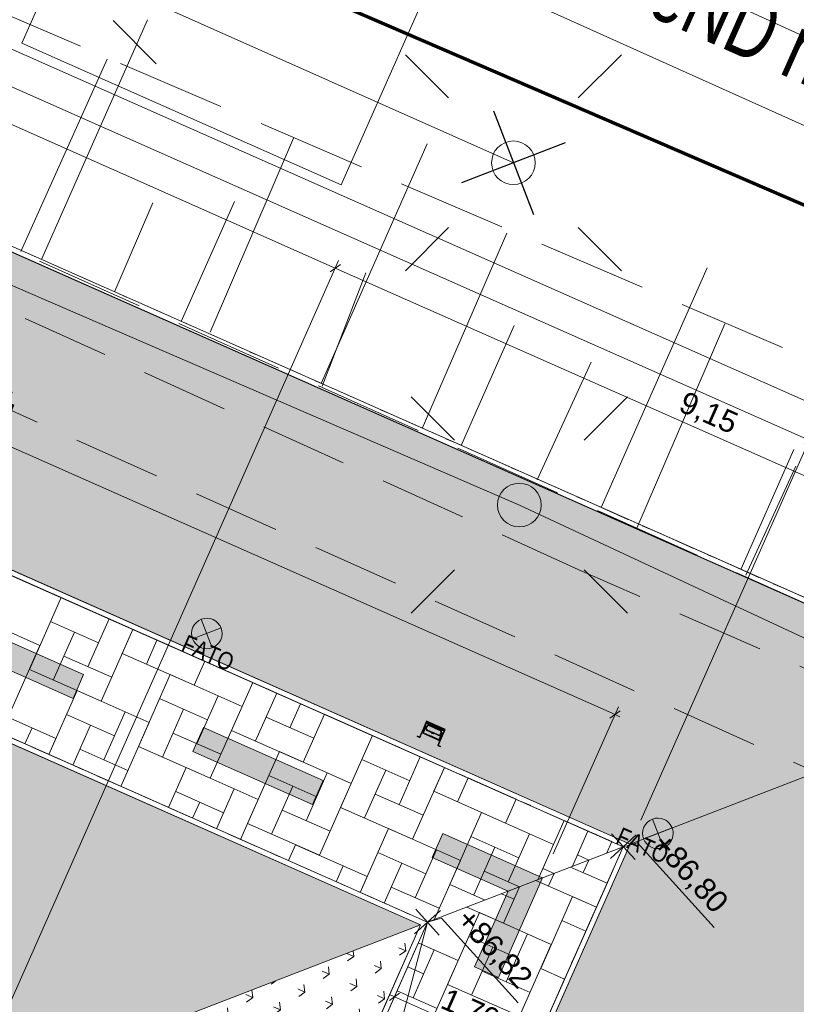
# Model space of a CAD drawing. Header units: metres. Extents: x -1013 to 1493497, y -5789518 to 1032.
# Tile 45 of 73: x 14 to 23, y 7 to 19. Entities that reach past the tile are written whole.
import ezdxf
from ezdxf.xclip import XClip

# ---------------------------------------------------------------- set-up
doc = ezdxf.new("R2010")
doc.units = ezdxf.units.M
doc.header["$MEASUREMENT"] = 0
doc.header["$XCLIPFRAME"] = 0
for name, pattern in [('2_BUBZ02', [1.75, 1.25, -0.5]), ('2_KTCR02', [1.5, 1, -0.5]), ('GUK', [2, 1.5, -0.5]), ('GUZ', [1, 0.5, -0.5]), ('Kropki i Kreski', [0.72, 0.36, -0.18, 0, -0.18])]:
    doc.linetypes.add(name, pattern=pattern)
for name, color, linetype in [('130-Z Teren', 7, 'Continuous'), ('700-L Mapa 1_100 dwg', 7, 'Continuous'), ('711-L Wymiary opisy', 7, 'Continuous'), ('724-L Tabliczki_ znaki', 7, 'Continuous')]:
    doc.layers.add(name, color=color, linetype=linetype)
for name, color, linetype, lineweight in [('130-Z Teren1', 7, 'Continuous', 13), ('130-Z Teren114', 113, 'Continuous', 25), ('130-Z Teren21', 37, 'Continuous', 5), ('130-Z Teren252', 70, 'Continuous', 13), ('130-Z Teren69', 41, 'Continuous', 13), ('130-Z Teren93', 254, 'Continuous', 13), ('130-Z Teren94', 9, 'Continuous', 13), ('310-W Oświetlenie1', 7, 'Continuous', 13), ('310-W Oświetlenie85', 1, 'Continuous', 25), ('450-K Belki21', 37, 'Continuous', 5), ('450-K Belki69', 41, 'Continuous', 13), ('703-L Płaszczyzny podejścia 2D3', 152, 'Continuous', 30), ('709-L Rzędne terenu25', 5, 'Continuous', 13), ('709-L Rzędne terenu85', 1, 'Continuous', 25), ('711-L Wymiary opisy1', 7, 'Continuous', 13), ('711-L Wymiary opisy85', 1, 'Continuous', 25), ('718-L Elementy do rozbiórki85', 1, 'Continuous', 25), ('720-L Oznakowanie lądowiska1', 7, 'Continuous', 13), ('720-L Oznakowanie lądowiska91', 255, 'Continuous', 13), ('720-L Oznakowanie lądowiska94', 9, 'Continuous', 13), ('798-L Zakres inwestycji9', 142, 'Continuous', 70), ('810-G Ogólne2', 4, 'Continuous', 20), ('ex_02_DXF_MZ_500_4_BUBZ_D_L_17', 9, 'Continuous', 18), ('ex_02_DXF_MZ_500_4_Dzialki7', 9, 'Continuous', 18), ('ex_02_DXF_MZ_500_4_Kontury3', 9, 'Continuous', 18), ('ex_02_DXF_MZ_500_4_KTCR_D_L_17', 9, 'Continuous', 18), ('ex_02_DXF_MZ_500_4_KTCR_E_T_17', 9, 'Continuous', 18), ('ex_02_DXF_MZ_500_4_SUPE_D_L_31', 9, 'Continuous', 18), ('ex_02_DXF_MZ_500_4_SUPE_E_T_31', 9, 'Continuous', 18), ('ex_02_DXF_MZ_500_4_SUPW_L_05', 9, 'Continuous', 18), ('ex_02_DXF_MZ_500_4_SUSM_D_T_07', 9, 'Continuous', 18), ('ex_02_DXF_MZ_500_4_SUSM_D_T_37', 9, 'Continuous', 18), ('ex_02_DXF_MZ_500_4_Uzytki3', 9, 'Continuous', 18)]:
    doc.layers.add(name, color=color, linetype=linetype, lineweight=lineweight)
doc.styles.add('STYL_AUTOMATYCZNY_2', font='arial.ttf')
doc.styles.add('STYL_AUTOMATYCZNY_3', font='ARIALN.TTF')
doc.styles.add('STYL_AUTOMATYCZNY_4', font='arial.ttf', dxfattribs={"width": 0.7})
doc.linetypes.add('Linia z krzyżyków', pattern='A,0,[1,88_A.L.03 Sytuacja 1_1001.Shx,S=0.015873,R=0,X=0,Y=0],-2,0', length=2)
doc.dimstyles.new('STYL_AUTOMATYCZNY__1', dxfattribs={"dimtxt": 0.25, "dimasz": 0.095, "dimexe": 0.18, "dimexo": 0.3, "dimgap": 0, "dimtad": 1, "dimzin": 0, "dimdsep": 46, "dimtxsty": 'STYL_AUTOMATYCZNY_2', "dimblk": 'ARROWHEAD_2', "dimblk1": 'ARROWHEAD_2', "dimblk2": 'ARROWHEAD_2', "dimcen": 0.09, "dimclrd": 7, "dimclre": 7, "dimclrt": 1, "dimazin": 0, "dimtfac": 1, "dimtdec": 4, "dimtmove": 0, "dimatfit": 3, "dimfxl": 1, "dimtolj": 1, "dimtzin": 0, "dimarcsym": 0})
doc.dimstyles.new('STYL_AUTOMATYCZNY__2', dxfattribs={"dimtxt": 0.35, "dimasz": 0.095, "dimexe": 0.18, "dimexo": 0.3, "dimgap": 0, "dimtad": 1, "dimzin": 0, "dimdsep": 46, "dimtxsty": 'STYL_AUTOMATYCZNY_2', "dimblk": 'ARROWHEAD_2', "dimblk1": 'ARROWHEAD_2', "dimblk2": 'ARROWHEAD_2', "dimcen": 0.09, "dimclrd": 7, "dimclre": 7, "dimclrt": 1, "dimazin": 0, "dimtfac": 1, "dimtdec": 4, "dimtmove": 0, "dimatfit": 3, "dimfxl": 1, "dimtolj": 1, "dimtzin": 0, "dimarcsym": 0})
picture_1 = doc.add_image_def('image1.png', size_in_pixel=(760, 548))

# ---------------------------------------------------------------- blocks, each defined once
blk = doc.blocks.new('*X1')
at = {"layer": '130-Z Teren93', "color": 254, "linetype": 'Continuous', "lineweight": 13}
for p, q in [((14.933, 11.847), (14.111, 12.212)), ((14.659, 11.969), (14.295, 11.146)), ((14.659, 11.969), (15.482, 11.604)), ((13.593, 11.785), (14.416, 11.42)), ((15.086, 11.452), (14.538, 11.695)), ((15.208, 11.726), (14.965, 11.177)), ((14.569, 11.025), (14.812, 11.573)), ((15.482, 11.604), (15.117, 10.781)), ((15.482, 11.604), (15.36, 11.33)), ((14.416, 11.42), (14.051, 10.598)), ((15.635, 11.208), (15.756, 11.483)), ((15.756, 11.483), (16.305, 11.24)), ((14.69, 11.299), (15.239, 11.056)), ((16.183, 10.965), (15.36, 11.33)), ((16.305, 11.24), (16.183, 10.965)), ((15.117, 10.781), (14.295, 11.146)), ((15.909, 11.087), (15.544, 10.264)), ((15.909, 11.087), (16.732, 10.722)), ((16.853, 10.997), (16.61, 10.448)), ((17.402, 10.754), (16.853, 10.997)), ((14.843, 10.903), (14.519, 10.172)), ((14.843, 10.903), (15.666, 10.538)), ((16.458, 10.844), (16.214, 10.295)), ((16.885, 10.327), (17.128, 10.875)), ((13.777, 10.719), (14.6, 10.354)), ((16.336, 10.57), (15.787, 10.813)), ((16.732, 10.722), (16.367, 9.899)), ((17.402, 10.754), (17.28, 10.479)), ((15.27, 10.386), (14.722, 10.629)), ((15.392, 10.66), (15.149, 10.111)), ((15.819, 10.143), (16.062, 10.691)), ((17.006, 10.601), (17.555, 10.358)), ((17.676, 10.632), (17.433, 10.083)), ((18.499, 10.267), (17.676, 10.632)), ((14.793, 10.05), (14.996, 10.507)), ((15.666, 10.538), (15.342, 9.807)), ((14.326, 10.476), (14.245, 10.293)), ((15.94, 10.417), (16.489, 10.174)), ((17.433, 10.083), (16.61, 10.448)), ((18.225, 10.389), (17.86, 9.566)), ((18.225, 10.389), (19.048, 10.024)), ((14.6, 10.354), (14.519, 10.172)), ((16.367, 9.899), (15.544, 10.264)), ((14.874, 10.233), (15.423, 9.99)), ((17.159, 10.205), (16.794, 9.382)), ((17.159, 10.205), (17.982, 9.84)), ((18.652, 9.872), (18.103, 10.115)), ((18.773, 10.146), (18.53, 9.597)), ((16.093, 10.021), (15.89, 9.564)), ((16.093, 10.021), (16.916, 9.656)), ((17.586, 9.688), (17.037, 9.931)), ((17.707, 9.962), (17.464, 9.413)), ((18.134, 9.445), (18.377, 9.993)), ((19.048, 10.024), (18.683, 9.201)), ((19.048, 10.024), (18.926, 9.75)), ((17.982, 9.84), (17.617, 9.018)), ((19.2, 9.628), (19.322, 9.903)), ((19.322, 9.903), (19.87, 9.66)), ((16.52, 9.504), (15.971, 9.747)), ((16.641, 9.778), (16.439, 9.321)), ((17.068, 9.261), (17.312, 9.809)), ((18.256, 9.719), (18.804, 9.476)), ((19.749, 9.385), (18.926, 9.75)), ((16.165, 9.442), (16.246, 9.625)), ((16.916, 9.656), (16.713, 9.199)), ((19.87, 9.66), (19.749, 9.385)), ((17.19, 9.535), (17.739, 9.292)), ((18.683, 9.201), (17.86, 9.566)), ((19.475, 9.507), (19.11, 8.684)), ((19.475, 9.507), (20.297, 9.142)), ((17.617, 9.018), (16.794, 9.382)), ((20.419, 9.417), (20.176, 8.868)), ((20.968, 9.174), (20.419, 9.417)), ((18.409, 9.323), (18.085, 8.592)), ((18.409, 9.323), (19.232, 8.958)), ((20.023, 9.264), (19.78, 8.715)), ((20.514, 8.891), (20.693, 9.295)), ((17.343, 9.139), (17.262, 8.956)), ((17.343, 9.139), (18.166, 8.774)), ((19.902, 8.99), (19.353, 9.233)), ((20.297, 9.142), (20.118, 8.738)), ((20.968, 9.174), (20.91, 9.044)), ((18.836, 8.806), (18.287, 9.049)), ((18.957, 9.08), (18.714, 8.531)), ((19.384, 8.563), (19.627, 9.111)), ((18.359, 8.47), (18.561, 8.927)), ((19.232, 8.958), (18.931, 8.28)), ((20.572, 9.021), (20.702, 8.963)), ((17.891, 8.896), (17.81, 8.713)), ((19.506, 8.837), (19.91, 8.658)), ((20.306, 8.81), (20.176, 8.868)), ((18.166, 8.774), (18.085, 8.592)), ((19.514, 8.505), (19.11, 8.684)), ((18.44, 8.653), (18.988, 8.41))]:
    blk.add_line(p, q, dxfattribs=at)
blk = doc.blocks.new('*X4')
at = {"layer": '130-Z Teren93', "color": 254, "linetype": 'Continuous', "lineweight": 13}
for p, q in [((20.638, 8.819), (20.702, 8.963)), ((20.306, 8.81), (20.242, 8.666)), ((20.912, 8.697), (20.493, 8.883)), ((20.79, 8.423), (20.097, 8.73)), ((19.846, 8.513), (19.702, 8.577)), ((19.91, 8.658), (19.724, 8.239)), ((20.152, 7.722), (20.516, 8.545)), ((20.79, 8.423), (20.516, 8.545)), ((19.086, 7.538), (19.45, 8.361)), ((19.724, 8.239), (19.306, 8.425)), ((20.273, 7.996), (19.45, 8.361)), ((20.395, 8.27), (20.669, 8.149)), ((19.207, 7.812), (18.75, 8.015)), ((19.329, 8.086), (19.877, 7.843)), ((19.756, 7.569), (19.999, 8.118)), ((18.69, 7.385), (18.933, 7.934)), ((19.603, 7.965), (19.36, 7.416)), ((20.273, 7.996), (19.908, 7.173)), ((19.207, 7.812), (18.843, 6.989)), ((18.628, 7.74), (18.811, 7.659)), ((20.03, 7.447), (19.481, 7.691)), ((20.426, 7.6), (20.152, 7.722)), ((18.964, 7.264), (18.507, 7.466)), ((19.908, 7.173), (19.086, 7.538))]:
    blk.add_line(p, q, dxfattribs=at)
blk = doc.blocks.new('*D6')
at = {"layer": '711-L Wymiary opisy1', "color": 7, "linetype": 'Continuous', "lineweight": 13}
for p, q in [((-4.674, 24.638), (-3.921, 26.336)), ((-3.901, 26.293), (-4.018, 26.208)), ((-4.015, 26.275), (-3.959, 26.25)), ((-3.959, 26.25), (26.485, 12.759)), ((25.771, 11.146), (26.523, 12.845)), ((26.427, 12.717), (26.544, 12.802)), ((26.485, 12.759), (26.541, 12.735))]:
    blk.add_line(p, q, dxfattribs=at)
at = {"layer": '711-L Wymiary opisy85', "color": 1, "lineweight": 25, "insert": (10.891, 19.724), "char_height": 0.25, "attachment_point": 7, "rotation": 336.1008, "style": 'STYL_AUTOMATYCZNY_2'}
blk.add_mtext('\\A1;{\\pql;\\fArial|b0|i0|c238|p0;\\W1.000000;33,30}', dxfattribs=at)
blk = doc.blocks.new('ARROWHEAD_2')
at = {"color": 0, "linetype": 'Continuous', "lineweight": 0}
for p, q in [((0, 0), (-1, 0)), ((-0.38, -0.66), (0.38, 0.66))]:
    blk.add_line(p, q, dxfattribs=at)
blk = doc.blocks.new('*D9')
at = {"layer": '711-L Wymiary opisy1', "color": 7, "linetype": 'Continuous', "lineweight": 13}
for p, q in [((-4.12, 25.888), (-1.02, 24.515)), ((-2.948, 20.165), (-0.982, 24.601)), ((-0.962, 24.557), (-1.079, 24.472)), ((-1.02, 24.515), (23.226, 13.771)), ((21.298, 9.421), (23.264, 13.857)), ((23.284, 13.813), (23.168, 13.728)), ((23.226, 13.771), (26.325, 12.398))]:
    blk.add_line(p, q, dxfattribs=at)
at = {"layer": '711-L Wymiary opisy85', "color": 1, "lineweight": 25, "insert": (10.731, 19.362), "char_height": 0.25, "attachment_point": 7, "rotation": 336.1008, "style": 'STYL_AUTOMATYCZNY_2'}
blk.add_mtext('\\A1;{\\pql;\\fArial|b0|i0|c238|p0;\\W1.000000;26,52}', dxfattribs=at)
blk = doc.blocks.new('*D10')
at = {"layer": '711-L Wymiary opisy1', "color": 7, "linetype": 'Continuous', "lineweight": 13}
for p, q in [((23.284, 13.813), (23.168, 13.728)), ((23.226, 13.771), (26.325, 12.398)), ((25.771, 11.146), (26.363, 12.483)), ((26.267, 12.355), (26.383, 12.44)), ((26.325, 12.398), (26.381, 12.373))]:
    blk.add_line(p, q, dxfattribs=at)
at = {"layer": '711-L Wymiary opisy85', "color": 1, "lineweight": 25, "insert": (24.491, 13.265), "char_height": 0.25, "attachment_point": 7, "rotation": 336.1008, "style": 'STYL_AUTOMATYCZNY_2'}
blk.add_mtext('\\A1;{\\pql;\\fArial|b0|i0|c238|p0;\\W1.000000;3,39}', dxfattribs=at)
blk = doc.blocks.new('*D12')
at = {"layer": '711-L Wymiary opisy1', "color": 7, "linetype": 'Continuous', "lineweight": 13}
for p, q in [((-4.28, 25.527), (4.085, 21.82)), ((-0.015, 12.565), (4.123, 21.905)), ((4.144, 21.862), (4.027, 21.777)), ((4.085, 21.82), (17.799, 15.743)), ((13.698, 6.488), (17.837, 15.828)), ((17.858, 15.785), (17.741, 15.7)), ((17.799, 15.743), (26.165, 12.036))]:
    blk.add_line(p, q, dxfattribs=at)
at = {"layer": '711-L Wymiary opisy85', "color": 1, "lineweight": 25, "insert": (10.57, 19.001), "char_height": 0.25, "attachment_point": 7, "rotation": 336.1008, "style": 'STYL_AUTOMATYCZNY_2'}
blk.add_mtext('\\A1;{\\pql;\\fArial|b0|i0|c238|p0;\\W1.000000;15,00}', dxfattribs=at)
blk = doc.blocks.new('*D13')
at = {"layer": '711-L Wymiary opisy1', "color": 7, "linetype": 'Continuous', "lineweight": 13}
for p, q in [((17.858, 15.785), (17.741, 15.7)), ((17.799, 15.743), (26.165, 12.036)), ((25.771, 11.146), (26.203, 12.122)), ((26.107, 11.993), (26.223, 12.078)), ((26.165, 12.036), (26.221, 12.011))]:
    blk.add_line(p, q, dxfattribs=at)
at = {"layer": '711-L Wymiary opisy85', "color": 1, "lineweight": 25, "insert": (21.697, 14.07), "char_height": 0.25, "attachment_point": 7, "rotation": 336.1008, "style": 'STYL_AUTOMATYCZNY_2'}
blk.add_mtext('\\A1;{\\pql;\\fArial|b0|i0|c238|p0;\\W1.000000;9,15}', dxfattribs=at)
blk = doc.blocks.new('*D44')
at = {"layer": '711-L Wymiary opisy1', "color": 7, "linetype": 'Continuous', "lineweight": 13}
for p, q in [((20.976, 8.842), (19.806, 6.203)), ((19.204, 6.572), (18.93, 6.693)), ((19.242, 6.658), (19.166, 6.486)), ((19.146, 6.529), (19.263, 6.614)), ((19.844, 6.288), (19.204, 6.572)), ((19.786, 6.246), (19.903, 6.331)), ((19.9, 6.264), (19.844, 6.288))]:
    blk.add_line(p, q, dxfattribs=at)
at = {"layer": '711-L Wymiary opisy85', "color": 1, "lineweight": 25, "char_height": 0.25, "attachment_point": 7, "rotation": 336.1008, "style": 'STYL_AUTOMATYCZNY_2'}
for s, insert in [('\\A1;{\\pql;\\fArial|b0|i0|c238|p0;\\W1.000000;30}', (19.258, 6.603)), ('\\A1;{\\pql;\\fArial|b0|i0|c238|p0;\\W1.000000;70}', (19.898, 6.319))]:
    blk.add_mtext(s, dxfattribs=dict(at, insert=insert))
blk = doc.blocks.new('*D46')
at = {"layer": '711-L Wymiary opisy1', "color": 7, "linetype": 'Continuous', "lineweight": 13}
for p, q in [((18.733, 7.976), (18.252, 6.891)), ((18.349, 7.02), (18.232, 6.935)), ((18.29, 6.977), (18.234, 7.002)), ((18.93, 6.693), (18.29, 6.977)), ((18.968, 6.779), (18.892, 6.608)), ((18.872, 6.651), (18.988, 6.736)), ((19.204, 6.572), (18.93, 6.693))]:
    blk.add_line(p, q, dxfattribs=at)
at = {"layer": '711-L Wymiary opisy85', "color": 1, "lineweight": 25, "insert": (18.456, 6.958), "char_height": 0.25, "attachment_point": 7, "rotation": 336.1008, "style": 'STYL_AUTOMATYCZNY_2'}
blk.add_mtext('\\A1;{\\pql;\\fArial|b0|i0|c238|p0;\\W1.000000;70}', dxfattribs=at)
blk = doc.blocks.new('*D53')
at = {"layer": '711-L Wymiary opisy1', "color": 7, "linetype": 'Continuous', "lineweight": 13}
for p, q in [((20.976, 8.842), (19.993, 6.623)), ((18.733, 7.976), (18.439, 7.312)), ((18.535, 7.44), (18.418, 7.355)), ((18.477, 7.398), (18.421, 7.422)), ((20.031, 6.709), (18.477, 7.398)), ((19.973, 6.666), (20.089, 6.752)), ((20.087, 6.684), (20.031, 6.709))]:
    blk.add_line(p, q, dxfattribs=at)
at = {"layer": '711-L Wymiary opisy85', "color": 1, "lineweight": 25, "insert": (18.969, 7.234), "char_height": 0.25, "attachment_point": 7, "rotation": 336.1008, "style": 'STYL_AUTOMATYCZNY_2'}
blk.add_mtext('\\A1;{\\pql;\\fArial|b0|i0|c238|p0;\\W1.000000;1,70}', dxfattribs=at)
blk = doc.blocks.new('*D58')
at = {"layer": '711-L Wymiary opisy1', "color": 7, "linetype": 'Continuous', "lineweight": 13}
for p, q in [((-1.816, 20.844), (-2.561, 19.162)), ((-1.795, 20.801), (-1.912, 20.716)), ((-1.854, 20.758), (-1.91, 20.783)), ((21.003, 10.63), (-1.854, 20.758)), ((21.041, 10.716), (20.295, 9.034)), ((20.944, 10.588), (21.061, 10.673)), ((21.059, 10.605), (21.003, 10.63))]:
    blk.add_line(p, q, dxfattribs=at)
at = {"layer": '711-L Wymiary opisy85', "color": 1, "lineweight": 25, "insert": (9.054, 16.002), "char_height": 0.35, "attachment_point": 7, "rotation": 336.1008, "style": 'STYL_AUTOMATYCZNY_2'}
blk.add_mtext('\\A1;{\\pql;\\fArial|b0|i0|c238|p0;\\W1.000000;25,00}', dxfattribs=at)
blk = doc.blocks.new('Rysunek_1_4', base_point=(-51.91, -72.413))
at = {"layer": 'ex_02_DXF_MZ_500_4_BUBZ_D_L_17', "color": 9, "linetype": '2_BUBZ02', "lineweight": 18}
for p, q in [((-9.558, 26.527), (30.427, 8.666)), ((5.692, 22.23), (24.282, 14.249))]:
    blk.add_line(p, q, dxfattribs=at)
at = {"layer": 'ex_02_DXF_MZ_500_4_BUBZ_D_L_17', "color": 9, "linetype": 'Continuous', "lineweight": 18}
for p, q in [((14.196, 15.933), (15.186, 18.137)), ((16.366, 15.011), (17.321, 17.233)), ((15.272, 15.48), (15.708, 16.489)), ((18.793, 13.904), (19.765, 16.142)), ((17.648, 14.39), (18.15, 15.688)), ((21.254, 12.763), (22.26, 15.104)), ((20.109, 13.317), (20.729, 14.667)), ((22.501, 12.226), (23.072, 13.474))]:
    blk.add_line(p, q, dxfattribs=at)
at = {"layer": 'ex_02_DXF_MZ_500_4_Dzialki7', "color": 9, "linetype": 'Continuous', "lineweight": 18}
blk.add_line((-42.33, 44.713), (161.19, -43.067), dxfattribs=at)
at = {"layer": 'ex_02_DXF_MZ_500_4_Kontury3', "color": 9, "linetype": 'GUK', "lineweight": 18}
blk.add_line((-42.331, 44.714), (102.61, -17.792), dxfattribs=at)
at = {"layer": 'ex_02_DXF_MZ_500_4_KTCR_D_L_17', "color": 9, "linetype": '2_KTCR02', "lineweight": 18}
for p, q in [((20.622, 12.273), (3.942, 19.842)), ((5.263, 18.08), (28.122, 7.801)), ((29.535, 8.383), (20.622, 12.273))]:
    blk.add_line(p, q, dxfattribs=at)
at = {"layer": 'ex_02_DXF_MZ_500_4_SUPE_D_L_31', "color": 9, "linetype": 'Continuous', "lineweight": 18}
for p, q in [((30.403, 15.083), (18.012, 20.757)), ((14.512, 19.322), (19.839, 16.949)), ((10.176, 17.241), (19.907, 13.029)), ((19.907, 13.029), (29.78, 8.418))]:
    blk.add_line(p, q, dxfattribs=at)
at = {"layer": 'ex_02_DXF_MZ_500_4_SUPW_L_05', "color": 9, "linetype": 'Continuous', "lineweight": 18}
blk.add_line((17.18, 20.073), (56.56, 2.333), dxfattribs=at)
at = {"layer": 'ex_02_DXF_MZ_500_4_SUSM_D_T_07', "color": 9, "linetype": 'Continuous', "lineweight": 18}
for p, q in [((15.254, 18.579), (15.749, 18.084)), ((19.097, 17.692), (18.602, 18.187)), ((20.582, 17.692), (21.077, 18.187)), ((19.097, 16.207), (18.602, 15.712)), ((20.582, 16.207), (21.077, 15.712)), ((19.164, 13.772), (18.669, 14.267)), ((20.649, 13.772), (21.144, 14.267)), ((19.164, 12.287), (18.669, 11.792)), ((20.649, 12.287), (21.144, 11.792))]:
    blk.add_line(p, q, dxfattribs=at)
at = {"layer": 'ex_02_DXF_MZ_500_4_SUSM_D_T_37', "color": 9, "linetype": 'Continuous', "lineweight": 18}
for centre in [(19.839, 16.949), (19.907, 13.029)]:
    blk.add_circle(centre, 0.25, dxfattribs=at)
at = {"layer": 'ex_02_DXF_MZ_500_4_Uzytki3', "color": 9, "linetype": 'GUZ', "lineweight": 18}
blk.add_line((-42.331, 44.714), (102.61, -17.792), dxfattribs=at)
at = {"layer": 'ex_02_DXF_MZ_500_4_KTCR_E_T_17', "color": 9, "linetype": 'Continuous', "lineweight": 18, "insert": (12.58, 14.565), "char_height": 0.75, "attachment_point": 4, "rotation": 338.4643, "style": 'STYL_AUTOMATYCZNY_4'}
blk.add_mtext('\\A1;{\\pql;\\fArial|b0|i0|c238|p0;\\W0.700000;ch.bt.}', dxfattribs=at)
at = {"layer": 'ex_02_DXF_MZ_500_4_SUPE_E_T_31', "color": 9, "linetype": 'Continuous', "lineweight": 18, "insert": (21.444, 18.9), "char_height": 0.75, "attachment_point": 4, "rotation": 335.9627, "style": 'STYL_AUTOMATYCZNY_4'}
blk.add_mtext('\\A1;{\\pql;\\fArial|b0|i0|c238|p0;\\W0.700000;eND nieczynny}', dxfattribs=at)

msp = doc.modelspace()

# ---------------------------------------------------------------- hatches: boundary and pattern name
at = {"layer": '130-Z Teren114', "linetype": 'Continuous', "lineweight": 25}
h = msp.add_hatch(dxfattribs=at)
h.set_pattern_fill('trawa_0001', color=113, style=0, pattern_type=2)
h.set_pattern_definition([(66.1008, (9.5559, 15.6522), (-0.548556, 0.243077), [0.086603, -0.259808]), (66.101, (9.90033, 15.689), (-0.548556, 0.243077), [0.086603, -0.259808]), (6.1008, (9.5559, 15.6522), (-0.063767, 0.596602), [0.086603, -0.259808]), (6.101, (9.6962, 15.9689), (-0.063767, 0.596602), [0.086603, -0.259808]), (126.1008, (9.5559, 15.6522), (0.484789, 0.353525), [0.086603, -0.259808]), (126.101, (9.6962, 15.9689), (0.484789, 0.353525), [0.086603, -0.259808])])
h.paths.add_polyline_path([(-3.0696, 19.8905), (21.1766, 9.1465), (25.5699, 10.8413), (-4.765, 24.2841)])
h = msp.add_hatch(dxfattribs=at)
h.set_pattern_fill('trawa_0001', color=113, style=0, pattern_type=2)
h.set_pattern_definition([(156.1008, (16.9383, -3.47895), (0.243077, 0.548556), [0.086603, -0.259808]), (156.1008, (16.90147, -3.1345), (0.243077, 0.548556), [0.086603, -0.259808]), (96.1008, (16.9383, -3.47895), (0.596602, 0.063767), [0.086603, -0.259808]), (96.1008, (16.6216, -3.3386), (0.596602, 0.063767), [0.086603, -0.259808]), (216.1008, (16.9383, -3.47895), (-0.353525, 0.484789), [0.086603, -0.259808]), (216.1008, (16.6216, -3.3386), (-0.353525, 0.484789), [0.086603, -0.259808])])
h.paths.add_polyline_path([(10.4326, -15.0997), (12.128, -19.4933), (25.5699, 10.8413), (21.1766, 9.1465)])
at = {"layer": '130-Z Teren252', "linetype": 'Continuous', "lineweight": 13}
h = msp.add_hatch(dxfattribs=at)
h.set_pattern_fill('trawa_0001', color=70, style=0, pattern_type=2)
h.set_pattern_definition([(66.101, (7.53024, 11.0809), (-0.548556, 0.243077), [0.086603, -0.259808]), (66.101, (7.8747, 11.1177), (-0.548556, 0.243077), [0.086603, -0.259808]), (6.101, (7.53024, 11.0809), (-0.063767, 0.596602), [0.086603, -0.259808]), (6.101, (7.6706, 11.3976), (-0.063767, 0.596602), [0.086603, -0.259808]), (126.101, (7.53024, 11.0809), (0.48479, 0.353525), [0.086603, -0.259808]), (126.101, (7.6706, 11.3976), (0.48479, 0.353525), [0.086603, -0.259808])])
h.paths.add_polyline_path([(-0.137, 12.2908), (13.5769, 6.2139), (18.7753, 8.2199), (-2.1429, 17.4892)])
h = msp.add_hatch(dxfattribs=at)
h.set_pattern_fill('trawa_0001', color=70, style=0, pattern_type=2)
h.set_pattern_definition([(156.101, (12.367, -1.4533), (0.243077, 0.548556), [0.086603, -0.259808]), (156.101, (12.33017, -1.10886), (0.243077, 0.548556), [0.086603, -0.259808]), (96.101, (12.367, -1.4533), (0.596602, 0.063767), [0.086603, -0.259808]), (96.101, (12.0503, -1.31297), (0.596602, 0.063767), [0.086603, -0.259808]), (216.101, (12.367, -1.4533), (-0.353525, 0.48479), [0.086603, -0.259808]), (216.101, (12.0503, -1.31297), (-0.353525, 0.48479), [0.086603, -0.259808])])
h.paths.add_polyline_path([(14.5701, -1.2701), (18.7753, 8.2199), (13.5769, 6.2139), (10.9679, 0.3261)])
at = {"layer": '720-L Oznakowanie lądowiska91', "linetype": 'Continuous', "lineweight": 13}
for points in [[(14.9169, 11.089), (13.5455, 11.6967), (13.424, 11.4224), (14.7954, 10.8147)], [(17.6597, 9.8736), (16.2883, 10.4813), (16.1667, 10.207), (17.5381, 9.5993)], [(20.1739, 8.7596), (19.031, 9.266), (18.9095, 8.9917), (19.7781, 8.6068), (19.3932, 7.7383), (19.6675, 7.6167)]]:
    msp.add_hatch(color=8, dxfattribs=at).paths.add_polyline_path(points)

# ---------------------------------------------------------------- linework, layer by layer
at = {"layer": '130-Z Teren1', "color": 7, "linetype": 'Continuous', "lineweight": 13, "flags": 128}
for points in [[(-3.0696, 19.8905), (-4.765, 24.2841), (25.5699, 10.8413), (21.1766, 9.1465)], [(-2.1735, 17.5684), (18.8545, 8.2504), (21.0974, 9.1159), (-3.039, 19.8113)], [(-0.137, 12.2908), (-2.1429, 17.4892), (18.7753, 8.2199), (13.5769, 6.2139)], [(10.4326, -15.0997), (12.128, -19.4933), (25.5699, 10.8413), (21.1766, 9.1465)], [(16.1549, -2.038), (21.0974, 9.1159), (18.8545, 8.2504), (14.6006, -1.3493), (10.9436, 0.2712), (10.5385, -0.6431), (10.1333, -1.5573), (13.7904, -3.1778), (9.5365, -12.7776), (10.402, -15.0205), (15.3446, -3.8665)], [(14.5701, -1.2701), (18.7753, 8.2199), (13.5769, 6.2139), (10.9679, 0.3261)]]:
    msp.add_lwpolyline(points, close=True, dxfattribs=at)
at = {"layer": '130-Z Teren1', "color": 7, "linetype": 'Continuous', "lineweight": 13}
for points in [[(14.4328, 15.8427), (15.6482, 18.5855)], [(17.6375, 14.4227), (18.8529, 17.1654)], [(16.0352, 15.1327), (16.6429, 16.5041)], [(20.8423, 13.0026), (22.0576, 15.7453)], [(19.2399, 13.7126), (19.8476, 15.084)], [(22.4446, 12.2925), (23.0523, 13.6639)]]:
    msp.add_lwpolyline(points, dxfattribs=at)
at = {"layer": '130-Z Teren21', "color": 37, "linetype": 'Continuous', "lineweight": 5}
for p, q in [((-3.0696, 19.8905), (21.1766, 9.1465)), ((-3.039, 19.8113), (21.0974, 9.1159)), ((-2.1735, 17.5684), (18.8545, 8.2504)), ((-2.1429, 17.4892), (18.7753, 8.2199)), ((21.1766, 9.1465), (10.4326, -15.0997)), ((21.0974, 9.1159), (10.402, -15.0205)), ((18.8545, 8.2504), (14.6006, -1.3493)), ((18.7753, 8.2199), (14.5701, -1.2701))]:
    msp.add_line(p, q, dxfattribs=at)
at = {"layer": '130-Z Teren69', "color": 41, "linetype": 'Kropki i Kreski', "lineweight": 13}
for p, q in [((-3.039, 19.8113), (21.0974, 9.1159)), ((-2.1735, 17.5684), (18.8545, 8.2504)), ((21.0974, 9.1159), (10.402, -15.0205)), ((14.6006, -1.3493), (18.8545, 8.2504))]:
    msp.add_line(p, q, dxfattribs=at)
at = {"layer": '130-Z Teren94', "color": 9, "linetype": 'Continuous', "lineweight": 13}
msp.add_line((16.1549, -2.038), (18.8545, 8.2504), dxfattribs=at)
at = {"layer": '310-W Oświetlenie1', "color": 7, "linetype": 'Continuous', "lineweight": 13}
for p, q in [((16.491, 11.6207), (16.1644, 11.4947)), ((16.2647, 11.7209), (16.3907, 11.3944)), ((21.4303, 9.4319), (21.5563, 9.1054)), ((21.6565, 9.3317), (21.33, 9.2057))]:
    msp.add_line(p, q, dxfattribs=at)
at = {"layer": '310-W Oświetlenie1', "color": 7, "linetype": 'Continuous', "lineweight": 13, "flags": 128}
for points in [[(16.2568, 11.3977, -1), (16.3986, 11.7177, -1)], [(21.4224, 9.1087, 1), (21.5642, 9.4287, 1)]]:
    msp.add_lwpolyline(points, format="xyb", close=True, dxfattribs=at)
at = {"layer": '310-W Oświetlenie85', "color": 1, "linetype": 'Continuous', "lineweight": 25}
for p, q in [((18.8453, 10.5524), (18.7885, 10.4242)), ((18.8409, 10.5322), (18.7937, 10.4257)), ((18.8016, 10.4183), (18.8383, 10.5011)), ((18.8413, 10.4998), (18.8061, 10.4202)), ((18.8319, 10.4764), (18.8426, 10.5007)), ((18.8371, 10.5339), (19.0492, 10.4399)), ((18.8383, 10.5011), (18.8413, 10.4998)), ((18.8499, 10.4975), (18.8391, 10.4732)), ((18.8516, 10.4967), (18.8408, 10.4724)), ((18.8412, 10.5431), (19.0533, 10.4491)), ((18.8426, 10.5007), (18.8499, 10.4975)), ((19.0574, 10.4584), (18.8453, 10.5524)), ((18.9378, 10.4749), (18.8714, 10.5044)), ((18.9386, 10.4766), (18.8721, 10.5061)), ((18.7369, 10.3831), (18.7357, 10.3803)), ((18.7357, 10.3803), (18.7663, 10.3667)), ((18.7648, 10.3707), (18.7369, 10.3831)), ((18.7885, 10.4242), (18.7648, 10.3707)), ((18.7663, 10.3667), (18.7912, 10.423)), ((18.7885, 10.4242), (19.0006, 10.3302)), ((18.7912, 10.423), (18.7885, 10.4242)), ((18.7937, 10.4257), (18.8031, 10.4215)), ((18.8061, 10.4202), (18.8959, 10.3804)), ((18.8391, 10.4732), (18.8319, 10.4764)), ((18.8477, 10.4509), (18.8973, 10.4289)), ((18.8484, 10.4526), (18.9149, 10.4231)), ((18.9858, 10.3406), (18.8959, 10.3804)), ((18.8984, 10.4258), (18.8966, 10.4215)), ((18.8966, 10.4215), (18.9113, 10.415)), ((18.8984, 10.4258), (18.8984, 10.4258)), ((18.926, 10.4085), (18.9113, 10.415)), ((18.9814, 10.3937), (18.9149, 10.4231)), ((18.9279, 10.4128), (18.926, 10.4085)), ((18.9279, 10.4128), (18.9279, 10.4128)), ((18.9806, 10.392), (18.931, 10.4139)), ((18.9378, 10.4749), (19.0043, 10.4455)), ((18.9386, 10.4766), (19.0051, 10.4472)), ((19.0211, 10.4201), (18.9858, 10.3406)), ((18.9874, 10.336), (19.0241, 10.4188)), ((19.0454, 10.4416), (18.9982, 10.3351)), ((19.0006, 10.3302), (19.0574, 10.4584)), ((19.0119, 10.4257), (19.0011, 10.4013)), ((19.0137, 10.4249), (19.0029, 10.4006)), ((19.0029, 10.4006), (19.0101, 10.3974)), ((19.0101, 10.3974), (19.0209, 10.4217)), ((19.0209, 10.4217), (19.0137, 10.4249)), ((19.0241, 10.4188), (19.0211, 10.4201)), ((18.9978, 10.3314), (18.9729, 10.2752)), ((18.9729, 10.2752), (19.0036, 10.2616)), ((18.9769, 10.2767), (19.0006, 10.3302)), ((19.0048, 10.2643), (18.9769, 10.2767)), ((18.9982, 10.3351), (18.9888, 10.3392)), ((19.0006, 10.3302), (18.9978, 10.3314)), ((19.0036, 10.2616), (19.0048, 10.2643))]:
    msp.add_line(p, q, dxfattribs=at)
for centre, radius, start, end in [((18.8653, 10.4906), 0.0169, 66.10084, 156.10084), ((18.8653, 10.4906), 0.015, 66.10084, 156.10084), ((18.8545, 10.4663), 0.0169, 156.10077, 246.10077), ((18.8545, 10.4663), 0.015, 156.10077, 246.10077), ((18.8963, 10.4268), 0.00234, 336.10077, 66.10077), ((18.9301, 10.4118), 0.00234, 66.10084, 156.10084), ((18.9874, 10.4074), 0.0169, 246.10084, 336.10084), ((18.9874, 10.4074), 0.015, 246.10084, 336.10084), ((18.9982, 10.4317), 0.015, 336.10077, 66.10077), ((18.9982, 10.4317), 0.0169, 336.10077, 66.10077)]:
    msp.add_arc(centre, radius, start, end, dxfattribs=at)
for p in [(18.8499, 10.4975), (18.8516, 10.4967), (18.8477, 10.4509), (18.8484, 10.4526), (18.9806, 10.392), (18.9814, 10.3937), (19.0119, 10.4257), (19.0137, 10.4249)]:
    msp.add_point(p, dxfattribs=at)
at = {"layer": '450-K Belki21', "color": 37, "linetype": 'Continuous', "lineweight": 5}
for p, q in [((25.6491, 10.8719), (-4.7955, 24.3632)), ((25.5699, 10.8413), (-4.765, 24.2841))]:
    msp.add_line(p, q, dxfattribs=at)
at = {"layer": '450-K Belki69', "color": 41, "linetype": 'Kropki i Kreski', "lineweight": 13}
msp.add_line((25.6491, 10.8719), (-4.7955, 24.3632), dxfattribs=at)
at = {"layer": '703-L Płaszczyzny podejścia 2D3', "color": 152, "linetype": 'Continuous', "lineweight": 30}
msp.add_circle((8.2273, 10.355), 1021.6593, dxfattribs=at)
at = {"layer": '709-L Rzędne terenu25', "color": 5, "linetype": 'Continuous', "lineweight": 13}
for p, q in [((20.9493, 8.9816), (21.2456, 9.2503)), ((20.9631, 9.2641), (21.2318, 8.9678)), ((21.0974, 9.1159), (21.2589, 9.1611)), ((21.2589, 9.1611), (22.1377, 8.1921)), ((18.7063, 8.1161), (19.0026, 8.3848)), ((18.7201, 8.3986), (18.9888, 8.1023)), ((18.8545, 8.2504), (19.016, 8.2956)), ((19.016, 8.2956), (19.8948, 7.3265))]:
    msp.add_line(p, q, dxfattribs=at)
at = {"layer": '718-L Elementy do rozbiórki85', "color": 1, "linetype": 'Continuous', "lineweight": 25}
for p, q in [((19.61, 17.5428), (20.0682, 16.3553)), ((20.4328, 17.1782), (19.2454, 16.7199))]:
    msp.add_line(p, q, dxfattribs=at)
at = {"layer": '720-L Oznakowanie lądowiska1', "color": 7, "linetype": 'Continuous', "lineweight": 13, "flags": 128}
for points in [[(14.9169, 11.089), (14.7954, 10.8147), (13.424, 11.4224), (13.5455, 11.6967)], [(17.6597, 9.8736), (17.5381, 9.5993), (16.1667, 10.207), (16.2883, 10.4813)], [(20.1739, 8.7596), (19.6675, 7.6167), (19.3932, 7.7383), (19.7781, 8.6068), (18.9095, 8.9917), (19.031, 9.266)]]:
    msp.add_lwpolyline(points, close=True, dxfattribs=at)
at = {"layer": '720-L Oznakowanie lądowiska94', "color": 9, "linetype": 'Continuous', "lineweight": 13}
msp.add_line((20.1739, 8.7596), (19.7781, 8.6068), dxfattribs=at)
at = {"layer": '798-L Zakres inwestycji9', "color": 142, "linetype": 'Linia z krzyżyków', "lineweight": 70}
msp.add_lwpolyline([(-11.8075, 31.551), (35.1463, 11.302), (17.379, -29.8973), (8.5903, -26.1071), (-4.6197, -20.1771), (-29.4088, -9.2634)], close=True, dxfattribs=at)
at = {"layer": '810-G Ogólne2', "color": 4, "linetype": 'Continuous', "lineweight": 20}
msp.add_lwpolyline([(-18.2863, -6.0816), (-4.7955, 24.3632), (25.6493, 10.8724), (12.1585, -19.5724)], close=True, dxfattribs=at)

# ---------------------------------------------------------------- block references
at = {"layer": '130-Z Teren', "color": 7, "lineweight": 13}
for name in ['*X1', '*X4']:
    msp.add_blockref(name, (0, 0), dxfattribs=at)
at = {"layer": '700-L Mapa 1_100 dwg', "color": 52, "linetype": 'Continuous', "lineweight": 25}
ref = msp.add_blockref('Rysunek_1_4', (-51.9097, -72.4133), dxfattribs=at)
XClip(ref).set_block_clipping_path([(-454.4097296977, -337.82710067), (350.5902703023, 193.0005136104)])

# ---------------------------------------------------------------- texts
at = {"layer": '310-W Oświetlenie1', "color": 7, "lineweight": 13, "char_height": 0.2, "rotation": 336.10081, "style": 'STYL_AUTOMATYCZNY_3'}
for s, insert, attachment_point in [('\\A1;{\\pqr;\\fArial Narrow|b0|i0|c238|p0;\\W1.000000;FATO}', (16.6208, 11.2102), 6), ('\\A1;{\\pql;\\fArial Narrow|b0|i0|c238|p0;\\W1.000000;FATO}', (21.039, 9.2525), 4)]:
    msp.add_mtext(s, dxfattribs=dict(at, insert=insert, attachment_point=attachment_point))
at = {"layer": '709-L Rzędne terenu85', "color": 1, "lineweight": 25, "char_height": 0.25, "attachment_point": 7, "rotation": 312.20162, "style": 'STYL_AUTOMATYCZNY_2'}
for s, insert in [('\\A1;{\\pql;\\fArial|b0|i0|c238|p0;\\W1.000000;+86,80}', (21.38, 9.1021)), ('\\A1;{\\pql;\\fArial|b0|i0|c238|p0;\\W1.000000;+86,82}', (19.137, 8.2366))]:
    msp.add_mtext(s, dxfattribs=dict(at, insert=insert))

# ---------------------------------------------------------------- dimensions: what is measured, and where the dimension line sits
at = {"layer": '711-L Wymiary opisy', "color": 7, "linetype": 'Continuous', "lineweight": 13}
for base, p1, p2, angle, dimstyle, picture, middle in [((26.4855, 12.7594), (-4.7955, 24.3632), (25.6491, 10.8719), 336.10081, 'STYL_AUTOMATYCZNY__1', '*D6', (11.3246, 19.6689)), ((23.2258, 13.771), (-3.0696, 19.8905), (21.1766, 9.1465), 336.10081, 'STYL_AUTOMATYCZNY__1', '*D9', (11.1643, 19.3071)), ((17.7994, 15.7427), (-0.137, 12.2908), (13.5769, 6.2139), 336.10081, 'STYL_AUTOMATYCZNY__1', '*D12', (11.004, 18.9453)), ((-1.8537, 20.7584), (20.1739, 8.7596), (-2.6826, 18.8878), 156.10081, 'STYL_AUTOMATYCZNY__2', '*D58', (9.6607, 15.9241)), ((26.1648, 12.0358), (13.5769, 6.2139), (25.6491, 10.8719), 336.10081, 'STYL_AUTOMATYCZNY__1', '*D13', (22.0438, 14.0533)), ((26.3252, 12.3976), (21.1766, 9.1465), (25.6491, 10.8719), 336.10081, 'STYL_AUTOMATYCZNY__1', '*D10', (24.8372, 13.2483)), ((18.4766, 7.3977), (21.0974, 9.1159), (18.8545, 8.2504), 156.10081, 'STYL_AUTOMATYCZNY__1', '*D53', (19.3155, 7.2174)), ((19.2045, 6.5719), (21.0974, 9.1159), (19.0597, 6.2453), 156.10081, 'STYL_AUTOMATYCZNY__1', '*D44', (20.1223, 6.3566)), ((18.2902, 6.9771), (18.7855, 6.3669), (18.8545, 8.2504), 156.10081, 'STYL_AUTOMATYCZNY__1', '*D46', (18.6807, 6.9954))]:
    dim = msp.add_linear_dim(base=base, p1=p1, p2=p2, angle=angle, dimstyle=dimstyle, dxfattribs=at)
    dim.commit()
    dim.dimension.update_dxf_attribs({"geometry": picture, "text_midpoint": middle, "dimtype": 160, "text_rotation": 336.10081})

# ---------------------------------------------------------------- pictures from other files: only their frames are drawn
at = {"layer": '724-L Tabliczki_ znaki', "linetype": 'Continuous', "lineweight": 0}
image = msp.add_image(picture_1, insert=(14.2076, 18.318), size_in_units=(4, 2.8842), rotation=-23.89919, dxfattribs=at)
image.set_boundary_path([(-0.5, -0.5), (759.5, 547.5)])

doc.saveas('drawing.dxf')
